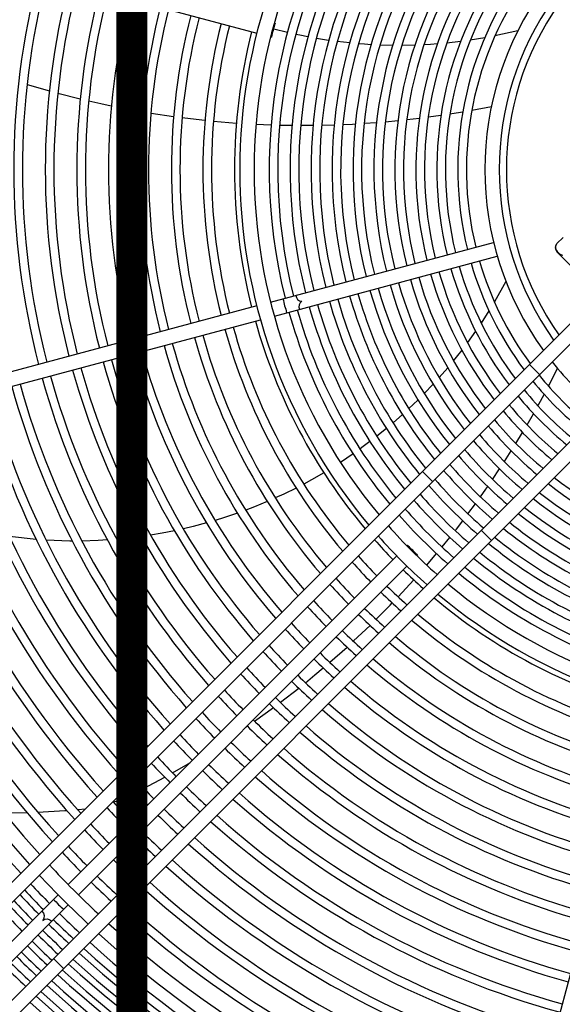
# Model space of a CAD drawing. Header units: centimetres. Extents: x -92429 to 178773, y 2337 to 428125.
# Tile 49 of 138: x 162343 to 162360, y 9139 to 9171. Entities that reach past the tile are written whole.
import ezdxf

# ---------------------------------------------------------------- set-up
doc = ezdxf.new("R2010")
doc.units = ezdxf.units.CM
doc.header["$LTSCALE"] = 50
doc.layers.add('Dach_Ist$0$RYSUNKOWE_NIEDRUK', color=6, linetype='Continuous', plot=False)
doc.layers.add('WL_urządzenia', color=1, linetype='Continuous')

msp = doc.modelspace()

# ---------------------------------------------------------------- linework, layer by layer
at = {"layer": 'Dach_Ist$0$RYSUNKOWE_NIEDRUK', "color": 8, "const_width": 1, "elevation": 2170}
msp.add_lwpolyline([(162474.34, 8804.997), (162761.334, 8893.291), (162225.915, 8893.291), (162346.373, 8893.291), (162346.373, 8733.149), (162346.373, 13607.706), (162346.373, 13508.773), (162262.567, 13508.773), (162671.299, 13508.773), (162444.719, 13577.681)], dxfattribs=at)
at = {"layer": 'WL_urządzenia', "color": 1, "linetype": 'Continuous'}
for p, q in [((162335.904, 9174.639, 2170), (162350.41, 9170.752, 2170)), ((162351.001, 9171.074, 2170), (162350.978, 9171.08, 2170)), ((162350.858, 9170.632, 2170), (162350.881, 9170.626, 2170)), ((162351.399, 9170.771, 2170), (162350.958, 9170.881, 2170)), ((162351.8, 9170.682, 2170), (162351.67, 9170.709, 2170)), ((162352.063, 9170.63, 2170), (162351.8, 9170.682, 2170)), ((162357.778, 9170.598, 2170), (162357.314, 9170.522, 2170)), ((162358.848, 9170.828, 2170), (162358.108, 9170.661, 2170)), ((162352.734, 9170.517, 2170), (162352.337, 9170.58, 2170)), ((162353.415, 9170.433, 2170), (162353.012, 9170.479, 2170)), ((162353.89, 9170.392, 2170), (162353.696, 9170.407, 2170)), ((162354.104, 9170.378, 2170), (162353.89, 9170.392, 2170)), ((162354.805, 9170.354, 2170), (162354.39, 9170.364, 2170)), ((162355.518, 9170.361, 2170), (162355.096, 9170.353, 2170)), ((162356.027, 9170.386, 2170), (162355.815, 9170.373, 2170)), ((162356.248, 9170.401, 2170), (162356.027, 9170.386, 2170)), ((162356.998, 9170.479, 2170), (162356.553, 9170.429, 2170)), ((162342.985, 9169.095, 2170), (162343.707, 9168.886, 2170)), ((162343.979, 9168.812, 2170), (162344.705, 9168.627, 2170)), ((162344.978, 9168.563, 2170), (162345.365, 9168.476, 2170)), ((162345.365, 9168.476, 2170), (162345.707, 9168.404, 2170)), ((162357.363, 9168.265, 2170), (162357.994, 9168.386, 2170)), ((162345.981, 9168.348, 2170), (162346.713, 9168.214, 2170)), ((162346.988, 9168.168, 2170), (162346.997, 9168.167, 2170)), ((162346.997, 9168.167, 2170), (162347.723, 9168.058, 2170)), ((162355.953, 9168.043, 2170), (162356.366, 9168.101, 2170)), ((162356.654, 9168.145, 2170), (162356.712, 9168.154, 2170)), ((162356.712, 9168.154, 2170), (162357.071, 9168.213, 2170)), ((162347.999, 9168.022, 2170), (162348.635, 9167.947, 2170)), ((162348.635, 9167.947, 2170), (162348.735, 9167.936, 2170)), ((162349.012, 9167.909, 2170), (162349.75, 9167.848, 2170)), ((162350.384, 9167.811, 2170), (162350.872, 9167.79, 2170)), ((162351.151, 9167.782, 2170), (162351.551, 9167.775, 2170)), ((162351.83, 9167.773, 2170), (162351.894, 9167.773, 2170)), ((162351.894, 9167.773, 2170), (162352.231, 9167.775, 2170)), ((162352.511, 9167.78, 2170), (162352.913, 9167.79, 2170)), ((162353.194, 9167.801, 2170), (162353.5, 9167.815, 2170)), ((162353.5, 9167.815, 2170), (162353.598, 9167.821, 2170)), ((162353.879, 9167.838, 2170), (162354.284, 9167.867, 2170)), ((162354.567, 9167.89, 2170), (162354.974, 9167.928, 2170)), ((162355.258, 9167.958, 2170), (162355.667, 9168.006, 2170)), ((162350.858, 9162.06, 2170), (162358.065, 9163.991, 2170)), ((162360.088, 9163.921, 2170), (162360.077, 9163.899, 2170)), ((162360.1, 9163.937, 2170), (162360.088, 9163.921, 2170)), ((162360.114, 9163.953, 2170), (162360.1, 9163.937, 2170)), ((162360.311, 9164.15, 2170), (162360.114, 9163.953, 2170)), ((162360.069, 9163.878, 2170), (162360.063, 9163.847, 2170)), ((162360.063, 9163.847, 2170), (162360.064, 9163.819, 2170)), ((162360.064, 9163.819, 2170), (162360.076, 9163.774, 2170)), ((162360.077, 9163.899, 2170), (162360.069, 9163.878, 2170)), ((162360.076, 9163.774, 2170), (162360.098, 9163.733, 2170)), ((162360.098, 9163.733, 2170), (162360.125, 9163.697, 2170)), ((162361.163, 9162.642, 2170), (162360.114, 9163.691, 2170)), ((162360.125, 9163.697, 2170), (162360.154, 9163.666, 2170)), ((162360.154, 9163.666, 2170), (162360.186, 9163.637, 2170)), ((162360.186, 9163.637, 2170), (162360.222, 9163.609, 2170)), ((162360.222, 9163.609, 2170), (162360.262, 9163.588, 2170)), ((162350.978, 9161.612, 2170), (162358.185, 9163.543, 2170)), ((162360.262, 9163.588, 2170), (162360.308, 9163.576, 2170)), ((162337.959, 9138.783, 2170), (162361.987, 9162.811, 2170)), ((162358.463, 9162.729, 2170), (162358.092, 9162.068, 2170)), ((162362.252, 9162.421, 2170), (162338.286, 9138.455, 2170)), ((162350.41, 9161.94, 2170), (162335.904, 9158.053, 2170)), ((162357.917, 9161.78, 2170), (162357.663, 9161.385, 2170)), ((162336.024, 9157.605, 2170), (162350.53, 9161.492, 2170)), ((162357.484, 9161.121, 2170), (162357.224, 9160.756, 2170)), ((162339.859, 9136.882, 2170), (162363.825, 9160.848, 2170)), ((162364.216, 9160.582, 2170), (162340.187, 9136.554, 2170)), ((162357.04, 9160.511, 2170), (162356.904, 9160.337, 2170)), ((162356.904, 9160.337, 2170), (162356.771, 9160.171, 2170)), ((162356.582, 9159.942, 2170), (162356.305, 9159.623, 2170)), ((162359.553, 9159.721, 2170), (162359.225, 9160.049, 2170)), ((162359.843, 9159.342, 2170), (162360.136, 9159.914, 2170)), ((162356.11, 9159.407, 2170), (162355.824, 9159.106, 2170)), ((162355.623, 9158.903, 2170), (162355.469, 9158.753, 2170)), ((162359.53, 9158.761, 2170), (162359.704, 9159.08, 2170)), ((162355.469, 9158.753, 2170), (162355.329, 9158.619, 2170)), ((162359.501, 9158.71, 2170), (162359.53, 9158.761, 2170)), ((162355.121, 9158.427, 2170), (162354.817, 9158.159, 2170)), ((162359.15, 9158.095, 2170), (162359.358, 9158.455, 2170)), ((162354.603, 9157.978, 2170), (162354.29, 9157.725, 2170)), ((162354.07, 9157.554, 2170), (162353.855, 9157.394, 2170)), ((162358.789, 9157.494, 2170), (162359.003, 9157.846, 2170)), ((162353.855, 9157.394, 2170), (162353.748, 9157.316, 2170)), ((162358.417, 9156.908, 2170), (162358.637, 9157.252, 2170)), ((162353.521, 9157.155, 2170), (162353.116, 9156.883, 2170)), ((162356.095, 9156.263, 2170), (162355.767, 9156.591, 2170)), ((162358.035, 9156.334, 2170), (162358.261, 9156.671, 2170)), ((162352.178, 9156.32, 2170), (162351.929, 9156.184, 2170)), ((162352.576, 9156.548, 2170), (162352.178, 9156.32, 2170)), ((162351.681, 9156.055, 2170), (162351.284, 9155.86, 2170)), ((162357.642, 9155.771, 2170), (162357.819, 9156.021, 2170)), ((162357.819, 9156.021, 2170), (162357.875, 9156.101, 2170)), ((162351.284, 9155.86, 2170), (162351.008, 9155.733, 2170)), ((162350.341, 9155.45, 2170), (162350.052, 9155.339, 2170)), ((162350.751, 9155.619, 2170), (162350.341, 9155.45, 2170)), ((162357.238, 9155.22, 2170), (162357.478, 9155.544, 2170)), ((162349.362, 9155.099, 2170), (162349.061, 9155.005, 2170)), ((162349.785, 9155.242, 2170), (162349.362, 9155.099, 2170)), ((162348.359, 9154.812, 2170), (162348.036, 9154.735, 2170)), ((162348.785, 9154.925, 2170), (162348.359, 9154.812, 2170)), ((162356.824, 9154.679, 2170), (162356.864, 9154.73, 2170)), ((162356.864, 9154.73, 2170), (162357.07, 9154.997, 2170)), ((162357.996, 9154.363, 2170), (162357.668, 9154.69, 2170)), ((162343.281, 9154.39, 2170), (162342.415, 9154.484, 2170)), ((162344.369, 9154.342, 2170), (162343.602, 9154.368, 2170)), ((162345.437, 9154.367, 2170), (162345.277, 9154.358, 2170)), ((162345.58, 9154.376, 2170), (162345.437, 9154.367, 2170)), ((162346.341, 9154.445, 2170), (162345.883, 9154.399, 2170)), ((162346.681, 9154.488, 2170), (162346.341, 9154.445, 2170)), ((162347.347, 9154.594, 2170), (162346.976, 9154.531, 2170)), ((162347.75, 9154.673, 2170), (162347.347, 9154.594, 2170)), ((162356.399, 9154.15, 2170), (162356.651, 9154.461, 2170)), ((162344.446, 9154.341, 2170), (162344.369, 9154.342, 2170)), ((162345.277, 9154.358, 2170), (162344.758, 9154.342, 2170)), ((162355.281, 9154.205, 2170), (162355.264, 9154.188, 2170)), ((162354.937, 9153.86, 2170), (162344.317, 9143.241, 2170)), ((162355.592, 9153.86, 2170), (162355.609, 9153.877, 2170)), ((162355.905, 9153.563, 2170), (162356.221, 9153.935, 2170)), ((162344.645, 9142.913, 2170), (162355.264, 9153.532, 2170)), ((162354.982, 9152.542, 2170), (162355.484, 9153.086, 2170)), ((162354.269, 9151.813, 2170), (162354.72, 9152.268, 2170)), ((162354.72, 9152.268, 2170), (162354.79, 9152.341, 2170)), ((162353.539, 9151.113, 2170), (162354.071, 9151.618, 2170)), ((162352.77, 9150.425, 2170), (162353.327, 9150.918, 2170)), ((162353.532, 9151.107, 2170), (162353.539, 9151.113, 2170)), ((162352.29, 9150.017, 2170), (162352.558, 9150.242, 2170)), ((162351.984, 9149.766, 2170), (162352.29, 9150.017, 2170)), ((162351.172, 9149.132, 2170), (162351.765, 9149.591, 2170)), ((162350.337, 9148.523, 2170), (162350.947, 9148.963, 2170)), ((162362.896, 9149.126, 2170), (162359.009, 9134.62, 2170)), ((162350.069, 9148.337, 2170), (162350.104, 9148.361, 2170)), ((162347.685, 9146.853, 2170), (162348.193, 9147.144, 2170)), ((162348.193, 9147.144, 2170), (162348.261, 9147.185, 2170)), ((162346.753, 9146.352, 2170), (162347.433, 9146.714, 2170)), ((162346.104, 9146.032, 2170), (162346.319, 9146.132, 2170)), ((162346.319, 9146.132, 2170), (162346.495, 9146.22, 2170)), ((162345.775, 9145.904, 2170), (162345.811, 9145.917, 2170)), ((162345.811, 9145.917, 2170), (162346.104, 9146.032, 2170)), ((162342.235, 9145.563, 2170), (162342.977, 9145.575, 2170)), ((162343.331, 9145.586, 2170), (162344.204, 9145.633, 2170)), ((162344.204, 9145.633, 2170), (162344.267, 9145.637, 2170)), ((162344.616, 9145.663, 2170), (162344.634, 9145.665, 2170)), ((162344.634, 9145.665, 2170), (162344.857, 9145.688, 2170)), ((162344.857, 9145.688, 2170), (162344.865, 9145.689, 2170)), ((162343.99, 9142.913, 2170), (162340.876, 9139.799, 2170)), ((162341.204, 9139.471, 2170), (162344.317, 9142.585, 2170)), ((162344.162, 9140.529, 2170), (162343.835, 9140.857, 2170))]:
    msp.add_line(p, q, dxfattribs=at)
for points in [[(162351.001, 9171.074, -0.037253), (162350.933, 9170.852, -0.037253), (162350.881, 9170.626)], [(162350.949, 9170.848, -0.037253), (162351.001, 9171.074)], [(162350.881, 9170.626, -0.037253), (162350.949, 9170.848)], [(162351.254, 9162.166, -0.037253), (162351.306, 9161.94, -0.037253), (162351.374, 9161.718)], [(162351.671, 9162.277, 0.374287), (162351.862, 9162.089, 0.374287), (162351.791, 9161.83)], [(162355.451, 9154.047, -0.037253), (162355.281, 9154.205)], [(162355.281, 9154.205, -0.037253), (162355.439, 9154.035, -0.037253), (162355.609, 9153.877)], [(162355.609, 9153.877, -0.037253), (162355.451, 9154.047)], [(162343.84, 9142.763, -0.037253), (162343.997, 9142.593, -0.037253), (162344.167, 9142.435)], [(162343.46, 9142.384, -0.407676), (162343.492, 9142.087, -0.407676), (162343.788, 9142.056)]]:
    msp.add_lwpolyline(points, format="xyb", dxfattribs=at)
msp.add_circle((162367.75, 9166.346, 2170), 47.277, dxfattribs=at)
for centre, radius, start, end in [((162367.75, 9166.346, 2170), 47.277, 229.4416, 220.5584), ((162367.75, 9166.346, 2170), 42.566, 227.9961, 222.0039), ((162367.75, 9166.346, 2170), 42.222, 228.0205, 221.9795), ((162367.75, 9166.346, 2170), 42.012, 228.0356, 221.9644), ((162367.75, 9166.346, 2170), 33.372, 137.7066, 222.2934), ((162367.75, 9166.346, 2170), 32.908, 137.7448, 222.2552), ((162367.75, 9166.346, 2170), 17.891, 140.0533, 219.9467), ((162367.75, 9166.346, 2170), 17.428, 140.1881, 219.8119), ((162367.75, 9166.346, 2170), 16.94, 140.3379, 194.2161), ((162367.75, 9166.346, 2170), 16.662, 140.4272, 194.203), ((162367.75, 9166.346, 2170), 16.262, 140.561, 194.1835), ((162367.75, 9166.346, 2170), 15.984, 140.658, 194.1693), ((162367.75, 9166.346, 2170), 15.585, 140.8036, 194.148), ((162367.75, 9166.346, 2170), 15.307, 140.9094, 194.1325), ((162367.75, 9166.346, 2170), 14.907, 141.0683, 194.1092), ((162367.75, 9166.346, 2170), 14.629, 141.1842, 194.0923), ((162367.75, 9166.346, 2170), 14.23, 141.3585, 194.0668), ((162367.75, 9166.346, 2170), 13.951, 141.4858, 194.0482), ((162367.75, 9166.346, 2170), 13.552, 141.6778, 194.0201), ((162367.75, 9166.346, 2170), 13.274, 141.8184, 193.9996), ((162367.75, 9166.346, 2170), 12.874, 142.031, 193.9686), ((162367.75, 9166.346, 2170), 12.596, 142.1871, 193.9458), ((162367.75, 9166.346, 2170), 12.197, 142.4238, 193.9113), ((162367.75, 9166.346, 2170), 11.919, 142.598, 193.8858), ((162367.75, 9166.346, 2170), 11.519, 142.8631, 193.8472), ((162367.75, 9166.346, 2170), 11.241, 143.0589, 193.8187), ((162367.75, 9166.346, 2170), 10.842, 143.358, 193.7751), ((162367.75, 9166.346, 2170), 25.196, 165.527, 194.473), ((162367.75, 9166.346, 2170), 24.918, 165.5329, 194.4671), ((162367.75, 9166.346, 2170), 10.563, 143.5797, 193.7429), ((162367.75, 9166.346, 2170), 24.177, 165.5492, 194.4508), ((162367.75, 9166.346, 2170), 23.899, 165.5556, 194.4444), ((162367.75, 9166.346, 2170), 9.967, 144.0971, 215.9029), ((162367.75, 9166.346, 2170), 23.158, 165.5734, 194.4266), ((162367.75, 9166.346, 2170), 22.88, 165.5804, 194.4196), ((162367.75, 9166.346, 2170), 22.139, 165.5998, 194.4002), ((162367.75, 9166.346, 2170), 21.861, 165.6074, 194.3926), ((162367.75, 9166.346, 2170), 21.12, 165.6287, 194.3713), ((162367.75, 9166.346, 2170), 9.504, 144.5449, 215.4551), ((162367.75, 9166.346, 2170), 9.27, 144.7878, 215.2122), ((162367.75, 9166.346, 2170), 20.842, 165.6371, 194.3629), ((162367.75, 9166.346, 2170), 20.101, 165.6606, 194.3394), ((162367.75, 9166.346, 2170), 19.823, 165.6699, 194.3301), ((162367.75, 9166.346, 2170), 19.082, 165.6959, 194.3041), ((162367.75, 9166.346, 2170), 18.804, 165.7062, 194.2938), ((162367.75, 9166.346, 2170), 18.063, 165.7351, 194.2649), ((162360.245, 9163.822, 2170), 0.185, 135, 225), ((162367.75, 9166.346, 2170), 10.842, 196.2249, 216.642), ((162367.75, 9166.346, 2170), 10.563, 196.2571, 216.4203), ((162367.75, 9166.346, 2170), 12.197, 196.0887, 217.5762), ((162367.75, 9166.346, 2170), 11.919, 196.1142, 217.402), ((162367.75, 9166.346, 2170), 11.519, 196.1528, 217.1369), ((162367.75, 9166.346, 2170), 11.241, 196.1813, 216.9411), ((162367.75, 9166.346, 2170), 13.274, 196.0004, 218.1816), ((162367.75, 9166.346, 2170), 12.874, 196.0314, 217.969), ((162367.75, 9166.346, 2170), 12.596, 196.0542, 217.8129), ((162367.75, 9166.346, 2170), 14.629, 195.9077, 218.8158), ((162367.75, 9166.346, 2170), 14.23, 195.9332, 218.6415), ((162367.75, 9166.346, 2170), 13.951, 195.9518, 218.5142), ((162367.75, 9166.346, 2170), 13.552, 195.9799, 218.3222), ((162367.75, 9166.346, 2170), 15.585, 195.852, 219.1964), ((162367.75, 9166.346, 2170), 15.307, 195.8675, 219.0906), ((162367.75, 9166.346, 2170), 14.907, 195.8908, 218.9317), ((162367.75, 9166.346, 2170), 16.94, 195.7839, 219.6621), ((162367.75, 9166.346, 2170), 16.662, 195.797, 219.5728), ((162367.75, 9166.346, 2170), 16.262, 195.8165, 219.439), ((162367.75, 9166.346, 2170), 15.984, 195.8307, 219.342), ((162367.75, 9166.346, 2170), 18.063, 195.7351, 219.9949), ((162367.75, 9166.346, 2170), 19.082, 195.6959, 220.2628), ((162367.75, 9166.346, 2170), 18.804, 195.7062, 220.1926), ((162367.75, 9166.346, 2170), 20.842, 195.6371, 220.6636), ((162367.75, 9166.346, 2170), 20.101, 195.6606, 220.5034), ((162367.75, 9166.346, 2170), 19.823, 195.6699, 220.4402), ((162367.75, 9166.346, 2170), 21.861, 195.6074, 220.8661), ((162367.75, 9166.346, 2170), 21.12, 195.6287, 220.7208), ((162367.75, 9166.346, 2170), 23.158, 195.5734, 221.098), ((162367.75, 9166.346, 2170), 22.88, 195.5804, 221.0505), ((162367.75, 9166.346, 2170), 22.139, 195.5998, 220.9181), ((162367.75, 9166.346, 2170), 9.967, 218.5921, 231.4079), ((162367.75, 9166.346, 2170), 24.177, 195.5492, 221.2627), ((162367.75, 9166.346, 2170), 23.899, 195.5556, 221.2191), ((162367.75, 9166.346, 2170), 25.196, 195.527, 221.414), ((162367.75, 9166.346, 2170), 24.918, 195.5329, 221.374), ((162367.75, 9166.346, 2170), 10.842, 219.1108, 230.8892), ((162367.75, 9166.346, 2170), 10.563, 218.9552, 231.0448), ((162367.75, 9166.346, 2170), 26.956, 195.4926, 221.6484), ((162367.75, 9166.346, 2170), 26.215, 195.5065, 221.5536), ((162367.75, 9166.346, 2170), 25.937, 195.512, 221.5166), ((162367.75, 9166.346, 2170), 11.241, 219.3208, 230.6792), ((162367.75, 9166.346, 2170), 27.975, 195.4747, 221.7707), ((162367.75, 9166.346, 2170), 27.234, 195.4876, 221.6827), ((162367.75, 9166.346, 2170), 11.519, 219.4583, 230.5417), ((162367.75, 9166.346, 2170), 29.272, 195.4536, 221.9139), ((162367.75, 9166.346, 2170), 28.994, 195.458, 221.8843), ((162367.75, 9166.346, 2170), 28.253, 195.47, 221.8025), ((162367.75, 9166.346, 2170), 12.197, 219.7671, 230.2329), ((162367.75, 9166.346, 2170), 11.919, 219.6446, 230.3554), ((162367.75, 9166.346, 2170), 30.291, 195.4384, 222.0178), ((162367.75, 9166.346, 2170), 30.013, 195.4424, 221.9901), ((162367.75, 9166.346, 2170), 12.596, 219.9335, 230.0665), ((162367.75, 9166.346, 2170), 31.31, 195.4241, 222.1149), ((162367.75, 9166.346, 2170), 31.032, 195.4279, 222.0891), ((162367.75, 9166.346, 2170), 12.874, 220.0432, 229.9568), ((162367.75, 9166.346, 2170), 32.329, 195.4107, 222.206), ((162367.75, 9166.346, 2170), 32.051, 195.4143, 222.1817), ((162367.75, 9166.346, 2170), 13.552, 220.2916, 229.7084), ((162367.75, 9166.346, 2170), 13.274, 220.1927, 229.8073), ((162367.75, 9166.346, 2170), 33.769, 195.3932, 222.3252), ((162367.75, 9166.346, 2170), 13.951, 220.4267, 229.5733), ((162367.75, 9166.346, 2170), 14.23, 220.5163, 229.4837), ((162367.75, 9166.346, 2170), 14.907, 220.7205, 229.2795), ((162367.75, 9166.346, 2170), 14.629, 220.639, 229.361), ((162367.75, 9166.346, 2170), 15.307, 220.8324, 229.1676), ((162367.75, 9166.346, 2170), 12.596, 232.1871, 253.9458), ((162367.75, 9166.346, 2170), 15.585, 220.9069, 229.0931), ((162367.75, 9166.346, 2170), 12.874, 232.031, 253.9686), ((162367.75, 9166.346, 2170), 16.262, 221.0777, 228.9223), ((162367.75, 9166.346, 2170), 15.984, 221.0093, 228.9907), ((162367.75, 9166.346, 2170), 13.552, 231.6778, 254.0201), ((162367.75, 9166.346, 2170), 13.274, 231.8184, 253.9996), ((162367.75, 9166.346, 2170), 16.662, 221.1719, 228.8281), ((162367.75, 9166.346, 2170), 13.951, 231.4858, 254.0482), ((162367.75, 9166.346, 2170), 16.94, 221.2348, 228.7652), ((162367.75, 9166.346, 2170), 14.23, 231.3585, 254.0668), ((162367.75, 9166.346, 2170), 17.428, 221.3403, 228.6597), ((162367.75, 9166.346, 2170), 14.907, 231.0683, 254.1092), ((162367.75, 9166.346, 2170), 14.629, 231.1842, 254.0923), ((162367.75, 9166.346, 2170), 18.063, 221.4692, 224.2649), ((162367.75, 9166.346, 2170), 17.891, 221.4353, 228.5647), ((162367.75, 9166.346, 2170), 15.307, 230.9094, 254.1325), ((162367.75, 9166.346, 2170), 15.585, 230.8036, 254.148), ((162367.75, 9166.346, 2170), 18.804, 221.6085, 224.2938), ((162367.75, 9166.346, 2170), 16.262, 230.561, 254.1835), ((162367.75, 9166.346, 2170), 15.984, 230.658, 254.1693), ((162367.75, 9166.346, 2170), 19.082, 221.658, 224.3041), ((162367.75, 9166.346, 2170), 18.063, 225.7351, 228.5308), ((162367.75, 9166.346, 2170), 16.662, 230.4272, 254.203), ((162367.75, 9166.346, 2170), 19.823, 221.783, 224.3301), ((162367.75, 9166.346, 2170), 16.94, 230.3379, 254.2161), ((162367.75, 9166.346, 2170), 20.101, 221.8276, 224.3394), ((162367.75, 9166.346, 2170), 18.804, 225.7062, 228.3915), ((162367.75, 9166.346, 2170), 17.428, 230.1881, 309.8119), ((162367.75, 9166.346, 2170), 19.082, 225.6959, 228.342), ((162367.75, 9166.346, 2170), 18.063, 230.0051, 254.2649), ((162367.75, 9166.346, 2170), 17.891, 230.0533, 309.9467), ((162367.75, 9166.346, 2170), 21.12, 221.9808, 224.3713), ((162367.75, 9166.346, 2170), 20.842, 221.9405, 224.3629), ((162367.75, 9166.346, 2170), 19.823, 225.6699, 228.217), ((162367.75, 9166.346, 2170), 20.101, 225.6606, 228.1724), ((162367.75, 9166.346, 2170), 18.804, 229.8074, 254.2938), ((162367.75, 9166.346, 2170), 21.861, 222.0832, 224.3926), ((162367.75, 9166.346, 2170), 19.082, 229.7372, 254.3041), ((162367.75, 9166.346, 2170), 22.139, 222.1199, 224.4002), ((162367.75, 9166.346, 2170), 21.12, 225.6287, 228.0192), ((162367.75, 9166.346, 2170), 20.842, 225.6371, 228.0595), ((162367.75, 9166.346, 2170), 19.823, 229.5598, 254.3301), ((162367.75, 9166.346, 2170), 22.88, 222.2132, 224.4196), ((162367.75, 9166.346, 2170), 20.101, 229.4966, 254.3394), ((162367.75, 9166.346, 2170), 23.158, 222.2467, 224.4266), ((162367.75, 9166.346, 2170), 21.861, 225.6074, 227.9168), ((162367.75, 9166.346, 2170), 23.899, 222.3321, 224.4444), ((162367.75, 9166.346, 2170), 22.139, 225.5998, 227.8801), ((162367.75, 9166.346, 2170), 21.12, 229.2792, 254.3713), ((162367.75, 9166.346, 2170), 20.842, 229.3364, 254.3629), ((162367.75, 9166.346, 2170), 24.177, 222.3628, 224.4508), ((162367.75, 9166.346, 2170), 22.88, 225.5804, 227.7868), ((162367.75, 9166.346, 2170), 23.158, 225.5734, 227.7533), ((162367.75, 9166.346, 2170), 22.139, 229.0819, 254.4002), ((162367.75, 9166.346, 2170), 21.861, 229.1339, 254.3926), ((162367.75, 9166.346, 2170), 25.196, 222.4696, 224.473), ((162367.75, 9166.346, 2170), 24.918, 222.4413, 224.4671), ((162367.75, 9166.346, 2170), 23.899, 225.5556, 227.6679), ((162367.75, 9166.346, 2170), 24.177, 225.5492, 227.6372), ((162367.75, 9166.346, 2170), 22.88, 228.9495, 254.4196), ((162367.75, 9166.346, 2170), 25.937, 222.5419, 224.488), ((162367.75, 9166.346, 2170), 23.158, 228.902, 254.4266), ((162367.75, 9166.346, 2170), 26.215, 222.568, 224.4935), ((162367.75, 9166.346, 2170), 25.196, 225.527, 227.5304), ((162367.75, 9166.346, 2170), 24.918, 225.5329, 227.5587), ((162367.75, 9166.346, 2170), 23.899, 228.7809, 254.4444), ((162367.75, 9166.346, 2170), 26.956, 222.6349, 224.5074), ((162367.75, 9166.346, 2170), 24.177, 228.7373, 254.4508), ((162367.75, 9166.346, 2170), 27.234, 222.659, 224.5124), ((162367.75, 9166.346, 2170), 25.937, 225.512, 227.4581), ((162367.75, 9166.346, 2170), 27.975, 222.7211, 224.5253), ((162367.75, 9166.346, 2170), 26.215, 225.5065, 227.432), ((162367.75, 9166.346, 2170), 25.196, 228.586, 254.473), ((162367.75, 9166.346, 2170), 24.918, 228.626, 254.4671), ((162367.75, 9166.346, 2170), 28.253, 222.7435, 224.53), ((162367.75, 9166.346, 2170), 26.956, 225.4926, 227.3651), ((162367.75, 9166.346, 2170), 27.234, 225.4876, 227.341), ((162367.75, 9166.346, 2170), 26.215, 228.4464, 254.4935), ((162367.75, 9166.346, 2170), 25.937, 228.4834, 254.488), ((162367.75, 9166.346, 2170), 29.272, 222.8221, 224.5464), ((162367.75, 9166.346, 2170), 28.994, 222.8012, 224.542), ((162367.75, 9166.346, 2170), 28.253, 225.47, 227.2565), ((162367.75, 9166.346, 2170), 27.975, 225.4747, 227.2789), ((162367.75, 9166.346, 2170), 26.956, 228.3516, 254.5074), ((162367.75, 9166.346, 2170), 30.013, 222.8759, 224.5576), ((162367.75, 9166.346, 2170), 27.234, 228.3173, 254.5124), ((162367.75, 9166.346, 2170), 30.291, 222.8954, 224.5616), ((162367.75, 9166.346, 2170), 29.272, 225.4536, 227.1779), ((162367.75, 9166.346, 2170), 28.994, 225.458, 227.1988), ((162367.75, 9166.346, 2170), 27.975, 228.2293, 254.5253), ((162367.75, 9166.346, 2170), 31.032, 222.9457, 224.5721), ((162367.75, 9166.346, 2170), 28.253, 228.1975, 254.53), ((162367.75, 9166.346, 2170), 31.31, 222.9639, 224.5759), ((162367.75, 9166.346, 2170), 30.013, 225.4424, 227.1241), ((162367.75, 9166.346, 2170), 30.291, 225.4384, 227.1046), ((162367.75, 9166.346, 2170), 29.272, 228.0861, 254.5464), ((162367.75, 9166.346, 2170), 28.994, 228.1157, 254.542), ((162367.75, 9166.346, 2170), 32.329, 223.0281, 224.5893), ((162367.75, 9166.346, 2170), 32.051, 223.011, 224.5857), ((162367.75, 9166.346, 2170), 31.032, 225.4279, 227.0543), ((162367.75, 9166.346, 2170), 32.908, 223.0629, 226.9371), ((162367.75, 9166.346, 2170), 31.31, 225.4241, 227.0361), ((162367.75, 9166.346, 2170), 30.013, 228.0099, 254.5576), ((162367.75, 9166.346, 2170), 33.372, 223.0898, 226.9102), ((162367.75, 9166.346, 2170), 30.291, 227.9822, 254.5616), ((162367.75, 9166.346, 2170), 33.769, 223.1123, 224.6068), ((162367.75, 9166.346, 2170), 32.329, 225.4107, 226.9719), ((162367.75, 9166.346, 2170), 32.051, 225.4143, 226.989), ((162367.75, 9166.346, 2170), 31.032, 227.9109, 254.5721), ((162367.75, 9166.346, 2170), 34.26, 223.1393, 224.6124), ((162367.75, 9166.346, 2170), 34.048, 223.1277, 224.61), ((162367.75, 9166.346, 2170), 31.31, 227.8851, 254.5759), ((162367.75, 9166.346, 2170), 34.538, 223.1543, 224.6155), ((162367.75, 9166.346, 2170), 32.051, 227.8183, 254.5857), ((162367.75, 9166.346, 2170), 35.029, 223.1802, 224.6209), ((162367.75, 9166.346, 2170), 34.751, 223.1656, 224.6179), ((162367.75, 9166.346, 2170), 33.769, 225.3932, 226.8877), ((162367.75, 9166.346, 2170), 32.329, 227.794, 254.5893), ((162367.75, 9166.346, 2170), 34.26, 225.3876, 226.8607), ((162367.75, 9166.346, 2170), 34.048, 225.39, 226.8723), ((162367.75, 9166.346, 2170), 32.908, 227.7448, 312.2552), ((162367.75, 9166.346, 2170), 34.538, 225.3845, 226.8457), ((162367.75, 9166.346, 2170), 33.372, 227.7066, 312.2934), ((162367.75, 9166.346, 2170), 35.029, 225.3791, 226.8198), ((162367.75, 9166.346, 2170), 34.751, 225.3821, 226.8344), ((162367.75, 9166.346, 2170), 33.769, 227.6748, 254.6068), ((162367.75, 9166.346, 2170), 35.52, 225.3738, 226.7947), ((162367.75, 9166.346, 2170), 35.242, 225.3768, 226.8088), ((162367.75, 9166.346, 2170), 34.26, 227.6364, 254.6124), ((162367.75, 9166.346, 2170), 34.048, 227.6529, 254.61), ((162367.75, 9166.346, 2170), 36.011, 225.3687, 226.7702), ((162367.75, 9166.346, 2170), 35.732, 225.3716, 226.784), ((162367.75, 9166.346, 2170), 34.751, 227.5992, 254.6179), ((162367.75, 9166.346, 2170), 34.538, 227.6152, 254.6155), ((162367.75, 9166.346, 2170), 36.223, 225.3666, 226.7598), ((162367.75, 9166.346, 2170), 35.029, 227.5785, 254.6209), ((162367.75, 9166.346, 2170), 35.52, 227.5429, 254.6262), ((162367.75, 9166.346, 2170), 35.242, 227.5629, 254.6232), ((162367.75, 9166.346, 2170), 36.011, 227.5082, 254.6313), ((162367.75, 9166.346, 2170), 35.732, 227.5277, 254.6284), ((162367.75, 9166.346, 2170), 36.501, 227.4744, 254.6362), ((162367.75, 9166.346, 2170), 36.223, 227.4935, 254.6334)]:
    msp.add_arc(centre, radius, start, end, dxfattribs=at)

doc.saveas('drawing.dxf')
